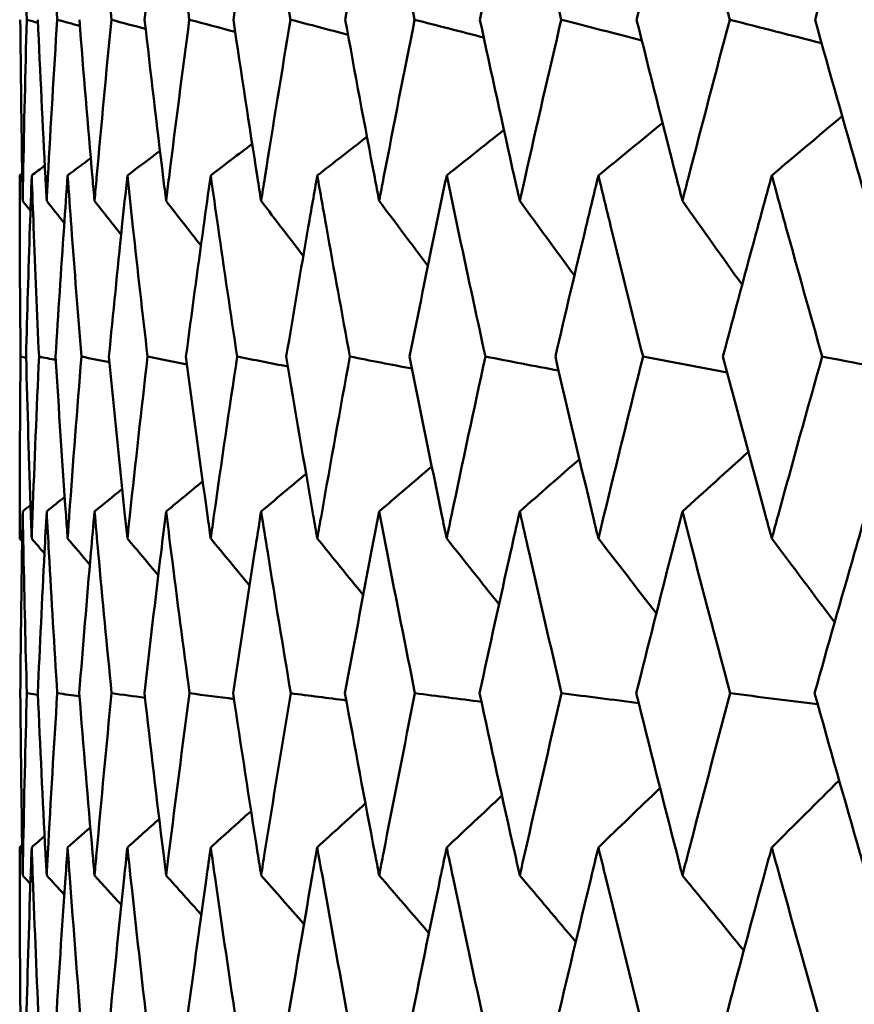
# Model space of a CAD drawing. Header units: millimetres. Extents: x 61 to 1929, y 482 to 2664.
# Tile 198 of 219: x 1225.17 to 1227.92, y 714.54 to 717.78. Entities that reach past the tile are written whole.
import ezdxf

# ---------------------------------------------------------------- set-up
doc = ezdxf.new("R2010")
doc.units = ezdxf.units.MM
doc.header["$LTSCALE"] = 10
doc.layers.add('Widoczne (ISO)', color=7, linetype='Continuous', lineweight=50)

msp = doc.modelspace()

# ---------------------------------------------------------------- linework, layer by layer
at = {"layer": 'Widoczne (ISO)'}
for p, q in [((1225.1954, 716.6642), (1225.1771, 716.6681)), ((1225.2341, 715.5562), (1225.1977, 715.5613))]:
    msp.add_line(p, q, dxfattribs=at)
msp.add_circle((1245.1742, 751.3536), 50, dxfattribs=at)
for points, knots in [([(1225.1975, 717.7757), (1225.194, 717.9054), (1225.1908, 718.0351), (1225.1866, 718.2325), (1225.1853, 718.3002), (1225.1841, 718.3678)], [0.01681985, 0.01681985, 0.01681985, 0.01681985, 0.06159108, 0.06159108, 0.08495433, 0.08495433, 0.08495433, 0.08495433]), ([(1225.2975, 717.7757), (1225.2893, 717.9054), (1225.2816, 718.0351), (1225.2704, 718.2325), (1225.2666, 718.3002), (1225.263, 718.3678)], [0.01681985, 0.01681985, 0.01681985, 0.01681985, 0.06159108, 0.06159108, 0.08495433, 0.08495433, 0.08495433, 0.08495433]), ([(1225.476, 717.7757), (1225.4632, 717.9054), (1225.4508, 718.0351), (1225.4326, 718.2325), (1225.4265, 718.3002), (1225.4205, 718.3678)], [0.01681985, 0.01681985, 0.01681985, 0.01681985, 0.06159108, 0.06159108, 0.08495433, 0.08495433, 0.08495433, 0.08495433]), ([(1225.6559, 718.3678), (1225.6475, 718.3002), (1225.6392, 718.2325), (1225.6153, 718.0351), (1225.6, 717.9054), (1225.5851, 717.7757)], [0.03825175, 0.03825175, 0.03825175, 0.03825175, 0.06160817, 0.06160817, 0.10638617, 0.10638617, 0.10638617, 0.10638617]), ([(1225.7322, 717.7757), (1225.7149, 717.9054), (1225.698, 718.0351), (1225.6728, 718.2325), (1225.6643, 718.3002), (1225.6559, 718.3678)], [0.01681985, 0.01681985, 0.01681985, 0.01681985, 0.06159108, 0.06159108, 0.08495433, 0.08495433, 0.08495433, 0.08495433]), ([(1225.9684, 718.3678), (1225.9576, 718.3002), (1225.947, 718.2325), (1225.9162, 718.0351), (1225.8965, 717.9054), (1225.8771, 717.7757)], [0.03825175, 0.03825175, 0.03825175, 0.03825175, 0.06160817, 0.06160817, 0.10638617, 0.10638617, 0.10638617, 0.10638617]), ([(1226.0651, 717.7757), (1226.0433, 717.9054), (1226.0219, 718.0351), (1225.99, 718.2325), (1225.9791, 718.3002), (1225.9684, 718.3678)], [0.01681985, 0.01681985, 0.01681985, 0.01681985, 0.06159108, 0.06159108, 0.08495433, 0.08495433, 0.08495433, 0.08495433]), ([(1226.3566, 718.3678), (1226.3436, 718.3002), (1226.3306, 718.2325), (1226.2932, 718.0351), (1226.269, 717.9054), (1226.2451, 717.7757)], [0.03825175, 0.03825175, 0.03825175, 0.03825175, 0.06160817, 0.06160817, 0.10638617, 0.10638617, 0.10638617, 0.10638617]), ([(1226.4734, 717.7757), (1226.4473, 717.9054), (1226.4215, 718.0351), (1226.3828, 718.2325), (1226.3697, 718.3002), (1226.3566, 718.3678)], [0.01681985, 0.01681985, 0.01681985, 0.01681985, 0.06159108, 0.06159108, 0.08495433, 0.08495433, 0.08495433, 0.08495433]), ([(1226.8191, 718.3678), (1226.8038, 718.3002), (1226.7886, 718.2325), (1226.7446, 718.0351), (1226.7161, 717.9054), (1226.6879, 717.7757)], [0.03825175, 0.03825175, 0.03825175, 0.03825175, 0.06160817, 0.06160817, 0.10638617, 0.10638617, 0.10638617, 0.10638617]), ([(1226.9556, 717.7757), (1226.9251, 717.9054), (1226.8951, 718.0351), (1226.8498, 718.2325), (1226.8344, 718.3002), (1226.8191, 718.3678)], [0.01681985, 0.01681985, 0.01681985, 0.01681985, 0.06159108, 0.06159108, 0.08495433, 0.08495433, 0.08495433, 0.08495433]), ([(1227.3541, 718.3678), (1227.3366, 718.3002), (1227.3192, 718.2325), (1227.2688, 718.0351), (1227.236, 717.9054), (1227.2036, 717.7757)], [0.03825175, 0.03825175, 0.03825175, 0.03825175, 0.06160817, 0.06160817, 0.10638617, 0.10638617, 0.10638617, 0.10638617]), ([(1227.5096, 717.7757), (1227.475, 717.9054), (1227.4408, 718.0351), (1227.3892, 718.2325), (1227.3716, 718.3002), (1227.3541, 718.3678)], [0.01681985, 0.01681985, 0.01681985, 0.01681985, 0.06159108, 0.06159108, 0.08495433, 0.08495433, 0.08495433, 0.08495433]), ([(1227.9594, 718.3678), (1227.9398, 718.3002), (1227.9203, 718.2325), (1227.8636, 718.0351), (1227.8268, 717.9054), (1227.7903, 717.7757)], [0.03825175, 0.03825175, 0.03825175, 0.03825175, 0.06160817, 0.06160817, 0.10638617, 0.10638617, 0.10638617, 0.10638617]), ([(1225.1763, 717.7757), (1225.1778, 717.6027), (1225.1799, 717.4296), (1225.1832, 717.231), (1225.1836, 717.2054), (1225.1841, 717.1799)], [0.02053386, 0.02053386, 0.02053386, 0.02053386, 0.08016461, 0.08016461, 0.08898694, 0.08898694, 0.08898694, 0.08898694]), ([(1225.1841, 717.1799), (1225.1845, 717.2054), (1225.185, 717.2309), (1225.1888, 717.4295), (1225.1928, 717.6026), (1225.1975, 717.7757)], [0.07138254, 0.07138254, 0.07138254, 0.07138254, 0.08018544, 0.08018544, 0.13983561, 0.13983561, 0.13983561, 0.13983561]), ([(1225.2341, 717.7757), (1225.2417, 717.6027), (1225.2499, 717.4296), (1225.2603, 717.231), (1225.2616, 717.2054), (1225.263, 717.1799)], [0.02053386, 0.02053386, 0.02053386, 0.02053386, 0.08016461, 0.08016461, 0.08898694, 0.08898694, 0.08898694, 0.08898694]), ([(1225.263, 717.1799), (1225.2643, 717.2054), (1225.2657, 717.2309), (1225.2765, 717.4295), (1225.2867, 717.6026), (1225.2975, 717.7757)], [0.07138254, 0.07138254, 0.07138254, 0.07138254, 0.08018544, 0.08018544, 0.13983561, 0.13983561, 0.13983561, 0.13983561]), ([(1225.3705, 717.7757), (1225.3842, 717.6027), (1225.3986, 717.4296), (1225.4159, 717.231), (1225.4182, 717.2054), (1225.4205, 717.1799)], [0.02053386, 0.02053386, 0.02053386, 0.02053386, 0.08016461, 0.08016461, 0.08898694, 0.08898694, 0.08898694, 0.08898694]), ([(1225.4205, 717.1799), (1225.4227, 717.2054), (1225.425, 717.2309), (1225.4428, 717.4295), (1225.459, 717.6026), (1225.476, 717.7757)], [0.07138254, 0.07138254, 0.07138254, 0.07138254, 0.08018544, 0.08018544, 0.13983561, 0.13983561, 0.13983561, 0.13983561]), ([(1225.5851, 717.7757), (1225.6049, 717.6027), (1225.6253, 717.4296), (1225.6496, 717.231), (1225.6527, 717.2054), (1225.6559, 717.1799)], [0.02053386, 0.02053386, 0.02053386, 0.02053386, 0.08016461, 0.08016461, 0.08898694, 0.08898694, 0.08898694, 0.08898694]), ([(1225.6559, 717.1799), (1225.659, 717.2054), (1225.6622, 717.2309), (1225.687, 717.4295), (1225.7092, 717.6026), (1225.7322, 717.7757)], [0.07138254, 0.07138254, 0.07138254, 0.07138254, 0.08018544, 0.08018544, 0.13983561, 0.13983561, 0.13983561, 0.13983561]), ([(1225.8771, 717.7757), (1225.9028, 717.6027), (1225.9292, 717.4296), (1225.9603, 717.231), (1225.9643, 717.2054), (1225.9684, 717.1799)], [0.02053386, 0.02053386, 0.02053386, 0.02053386, 0.08016461, 0.08016461, 0.08898694, 0.08898694, 0.08898694, 0.08898694]), ([(1225.9684, 717.1799), (1225.9724, 717.2054), (1225.9764, 717.2309), (1226.008, 717.4295), (1226.0362, 717.6026), (1226.0651, 717.7757)], [0.07138254, 0.07138254, 0.07138254, 0.07138254, 0.08018544, 0.08018544, 0.13983561, 0.13983561, 0.13983561, 0.13983561]), ([(1226.2451, 717.7757), (1226.2767, 717.6027), (1226.309, 717.4296), (1226.3468, 717.231), (1226.3517, 717.2054), (1226.3566, 717.1799)], [0.02053386, 0.02053386, 0.02053386, 0.02053386, 0.08016461, 0.08016461, 0.08898694, 0.08898694, 0.08898694, 0.08898694]), ([(1226.3566, 717.1799), (1226.3615, 717.2054), (1226.3664, 717.2309), (1226.4047, 717.4295), (1226.4387, 717.6026), (1226.4734, 717.7757)], [0.07138254, 0.07138254, 0.07138254, 0.07138254, 0.08018544, 0.08018544, 0.13983561, 0.13983561, 0.13983561, 0.13983561]), ([(1226.6879, 717.7757), (1226.7252, 717.6027), (1226.7632, 717.4296), (1226.8076, 717.231), (1226.8134, 717.2054), (1226.8191, 717.1799)], [0.02053386, 0.02053386, 0.02053386, 0.02053386, 0.08016461, 0.08016461, 0.08898694, 0.08898694, 0.08898694, 0.08898694]), ([(1226.8191, 717.1799), (1226.8249, 717.2054), (1226.8306, 717.2309), (1226.8755, 717.4295), (1226.9152, 717.6026), (1226.9556, 717.7757)], [0.07138254, 0.07138254, 0.07138254, 0.07138254, 0.08018544, 0.08018544, 0.13983561, 0.13983561, 0.13983561, 0.13983561]), ([(1227.2036, 717.7757), (1227.2466, 717.6027), (1227.2902, 717.4296), (1227.341, 717.231), (1227.3475, 717.2054), (1227.3541, 717.1799)], [0.02053386, 0.02053386, 0.02053386, 0.02053386, 0.08016461, 0.08016461, 0.08898694, 0.08898694, 0.08898694, 0.08898694]), ([(1227.3541, 717.1799), (1227.3607, 717.2054), (1227.3672, 717.2309), (1227.4185, 717.4295), (1227.4637, 717.6026), (1227.5096, 717.7757)], [0.07138254, 0.07138254, 0.07138254, 0.07138254, 0.08018544, 0.08018544, 0.13983561, 0.13983561, 0.13983561, 0.13983561]), ([(1227.7903, 717.7757), (1227.8387, 717.6027), (1227.8877, 717.4296), (1227.9447, 717.231), (1227.952, 717.2054), (1227.9594, 717.1799)], [0.02053386, 0.02053386, 0.02053386, 0.02053386, 0.08016461, 0.08016461, 0.08898694, 0.08898694, 0.08898694, 0.08898694]), ([(1225.1771, 716.6681), (1225.1757, 716.8101), (1225.1748, 716.9521), (1225.1743, 717.1506), (1225.1742, 717.2071), (1225.1742, 717.2636)], [0.01259731, 0.01259731, 0.01259731, 0.01259731, 0.06159863, 0.06159863, 0.08110666, 0.08110666, 0.08110666, 0.08110666]), ([(1225.2137, 717.2636), (1225.2117, 717.2071), (1225.2097, 717.1506), (1225.2032, 716.9521), (1225.199, 716.8101), (1225.1953, 716.6681)], [0.04208868, 0.04208868, 0.04208868, 0.04208868, 0.06158988, 0.06158988, 0.11059803, 0.11059803, 0.11059803, 0.11059803]), ([(1225.2378, 716.6681), (1225.2314, 716.8101), (1225.2254, 716.9521), (1225.2178, 717.1506), (1225.2157, 717.2071), (1225.2137, 717.2636)], [0.01259731, 0.01259731, 0.01259731, 0.01259731, 0.06159863, 0.06159863, 0.08110666, 0.08110666, 0.08110666, 0.08110666]), ([(1225.3319, 717.2636), (1225.3279, 717.2071), (1225.324, 717.1506), (1225.3103, 716.9521), (1225.3011, 716.8101), (1225.2923, 716.6681)], [0.04208868, 0.04208868, 0.04208868, 0.04208868, 0.06158988, 0.06158988, 0.11059803, 0.11059803, 0.11059803, 0.11059803]), ([(1225.3772, 716.6681), (1225.3658, 716.8101), (1225.3548, 716.9521), (1225.3401, 717.1506), (1225.336, 717.2071), (1225.3319, 717.2636)], [0.01259731, 0.01259731, 0.01259731, 0.01259731, 0.06159863, 0.06159863, 0.08110666, 0.08110666, 0.08110666, 0.08110666]), ([(1225.5285, 717.2636), (1225.5225, 717.2071), (1225.5165, 717.1506), (1225.4959, 716.9521), (1225.4816, 716.8101), (1225.4678, 716.6681)], [0.04208868, 0.04208868, 0.04208868, 0.04208868, 0.06158988, 0.06158988, 0.11059803, 0.11059803, 0.11059803, 0.11059803]), ([(1225.5948, 716.6681), (1225.5783, 716.8101), (1225.5623, 716.9521), (1225.5406, 717.1506), (1225.5345, 717.2071), (1225.5285, 717.2636)], [0.01259731, 0.01259731, 0.01259731, 0.01259731, 0.06159863, 0.06159863, 0.08110666, 0.08110666, 0.08110666, 0.08110666]), ([(1225.8026, 717.2636), (1225.7946, 717.2071), (1225.7867, 717.1506), (1225.7591, 716.9521), (1225.7399, 716.8101), (1225.7211, 716.6681)], [0.04208868, 0.04208868, 0.04208868, 0.04208868, 0.06158988, 0.06158988, 0.11059803, 0.11059803, 0.11059803, 0.11059803]), ([(1225.8896, 716.6681), (1225.8682, 716.8101), (1225.8472, 716.9521), (1225.8186, 717.1506), (1225.8106, 717.2071), (1225.8026, 717.2636)], [0.01259731, 0.01259731, 0.01259731, 0.01259731, 0.06159863, 0.06159863, 0.08110666, 0.08110666, 0.08110666, 0.08110666]), ([(1226.1531, 717.2636), (1226.1432, 717.2071), (1226.1333, 717.1506), (1226.0989, 716.9521), (1226.0748, 716.8101), (1226.0512, 716.6681)], [0.04208868, 0.04208868, 0.04208868, 0.04208868, 0.06158988, 0.06158988, 0.11059803, 0.11059803, 0.11059803, 0.11059803]), ([(1226.2605, 716.6681), (1226.2342, 716.8101), (1226.2084, 716.9521), (1226.173, 717.1506), (1226.163, 717.2071), (1226.1531, 717.2636)], [0.01259731, 0.01259731, 0.01259731, 0.01259731, 0.06159863, 0.06159863, 0.08110666, 0.08110666, 0.08110666, 0.08110666]), ([(1226.5787, 717.2636), (1226.5669, 717.2071), (1226.5551, 717.1506), (1226.5141, 716.9521), (1226.4851, 716.8101), (1226.4567, 716.6681)], [0.04208868, 0.04208868, 0.04208868, 0.04208868, 0.06158988, 0.06158988, 0.11059803, 0.11059803, 0.11059803, 0.11059803]), ([(1226.706, 716.6681), (1226.675, 716.8101), (1226.6445, 716.9521), (1226.6024, 717.1506), (1226.5905, 717.2071), (1226.5787, 717.2636)], [0.01259731, 0.01259731, 0.01259731, 0.01259731, 0.06159863, 0.06159863, 0.08110666, 0.08110666, 0.08110666, 0.08110666]), ([(1227.0777, 717.2636), (1227.064, 717.2071), (1227.0504, 717.1506), (1227.0028, 716.9521), (1226.9692, 716.8101), (1226.9361, 716.6681)], [0.04208868, 0.04208868, 0.04208868, 0.04208868, 0.06158988, 0.06158988, 0.11059803, 0.11059803, 0.11059803, 0.11059803]), ([(1227.2245, 716.6681), (1227.1889, 716.8101), (1227.1537, 716.9521), (1227.1051, 717.1506), (1227.0914, 717.2071), (1227.0777, 717.2636)], [0.01259731, 0.01259731, 0.01259731, 0.01259731, 0.06159863, 0.06159863, 0.08110666, 0.08110666, 0.08110666, 0.08110666]), ([(1227.6481, 717.2636), (1227.6326, 717.2071), (1227.6172, 717.1506), (1227.5633, 716.9521), (1227.5251, 716.8101), (1227.4874, 716.6681)], [0.04208868, 0.04208868, 0.04208868, 0.04208868, 0.06158988, 0.06158988, 0.11059803, 0.11059803, 0.11059803, 0.11059803]), ([(1227.8138, 716.6681), (1227.7737, 716.8101), (1227.734, 716.9521), (1227.6791, 717.1506), (1227.6636, 717.2071), (1227.6481, 717.2636)], [0.01259731, 0.01259731, 0.01259731, 0.01259731, 0.06159863, 0.06159863, 0.08110666, 0.08110666, 0.08110666, 0.08110666]), ([(1225.1742, 716.0701), (1225.1742, 716.0954), (1225.1742, 716.1207), (1225.1745, 716.32), (1225.1754, 716.4941), (1225.1771, 716.6681)], [0.06686277, 0.06686277, 0.06686277, 0.06686277, 0.07557848, 0.07557848, 0.13558897, 0.13558897, 0.13558897, 0.13558897]), ([(1225.1953, 716.6681), (1225.1998, 716.4941), (1225.2051, 716.3201), (1225.2119, 716.1208), (1225.2128, 716.0954), (1225.2137, 716.0701)], [0.01556037, 0.01556037, 0.01556037, 0.01556037, 0.07555527, 0.07555527, 0.08428623, 0.08428623, 0.08428623, 0.08428623]), ([(1225.2137, 716.0701), (1225.2146, 716.0954), (1225.2155, 716.1207), (1225.2228, 716.32), (1225.23, 716.4941), (1225.2378, 716.6681)], [0.06686277, 0.06686277, 0.06686277, 0.06686277, 0.07557848, 0.07557848, 0.13558897, 0.13558897, 0.13558897, 0.13558897]), ([(1225.2923, 716.6681), (1225.303, 716.4941), (1225.3144, 716.3201), (1225.3284, 716.1208), (1225.3301, 716.0954), (1225.3319, 716.0701)], [0.01556037, 0.01556037, 0.01556037, 0.01556037, 0.07555527, 0.07555527, 0.08428623, 0.08428623, 0.08428623, 0.08428623]), ([(1225.3319, 716.0701), (1225.3337, 716.0954), (1225.3355, 716.1207), (1225.3499, 716.32), (1225.3632, 716.4941), (1225.3772, 716.6681)], [0.06686277, 0.06686277, 0.06686277, 0.06686277, 0.07557848, 0.07557848, 0.13558897, 0.13558897, 0.13558897, 0.13558897]), ([(1225.4678, 716.6681), (1225.4847, 716.4941), (1225.5022, 716.3201), (1225.5231, 716.1208), (1225.5258, 716.0954), (1225.5285, 716.0701)], [0.01556037, 0.01556037, 0.01556037, 0.01556037, 0.07555527, 0.07555527, 0.08428623, 0.08428623, 0.08428623, 0.08428623]), ([(1225.5285, 716.0701), (1225.5312, 716.0954), (1225.5339, 716.1207), (1225.5553, 716.32), (1225.5747, 716.4941), (1225.5948, 716.6681)], [0.06686277, 0.06686277, 0.06686277, 0.06686277, 0.07557848, 0.07557848, 0.13558897, 0.13558897, 0.13558897, 0.13558897]), ([(1225.7211, 716.6681), (1225.744, 716.4941), (1225.7676, 716.3201), (1225.7954, 716.1208), (1225.799, 716.0954), (1225.8026, 716.0701)], [0.01556037, 0.01556037, 0.01556037, 0.01556037, 0.07555527, 0.07555527, 0.08428623, 0.08428623, 0.08428623, 0.08428623]), ([(1225.8026, 716.0701), (1225.8061, 716.0954), (1225.8097, 716.1207), (1225.838, 716.32), (1225.8634, 716.4941), (1225.8896, 716.6681)], [0.06686277, 0.06686277, 0.06686277, 0.06686277, 0.07557848, 0.07557848, 0.13558897, 0.13558897, 0.13558897, 0.13558897]), ([(1226.0512, 716.6681), (1226.08, 716.4941), (1226.1096, 716.3201), (1226.1442, 716.1208), (1226.1487, 716.0954), (1226.1531, 716.0701)], [0.01556037, 0.01556037, 0.01556037, 0.01556037, 0.07555527, 0.07555527, 0.08428623, 0.08428623, 0.08428623, 0.08428623]), ([(1226.1531, 716.0701), (1226.1575, 716.0954), (1226.162, 716.1207), (1226.1971, 716.32), (1226.2284, 716.4941), (1226.2605, 716.6681)], [0.06686277, 0.06686277, 0.06686277, 0.06686277, 0.07557848, 0.07557848, 0.13558897, 0.13558897, 0.13558897, 0.13558897]), ([(1226.4567, 716.6681), (1226.4914, 716.4941), (1226.5268, 716.3201), (1226.5681, 716.1208), (1226.5734, 716.0954), (1226.5787, 716.0701)], [0.01556037, 0.01556037, 0.01556037, 0.01556037, 0.07555527, 0.07555527, 0.08428623, 0.08428623, 0.08428623, 0.08428623]), ([(1226.5787, 716.0701), (1226.584, 716.0954), (1226.5893, 716.1207), (1226.6311, 716.32), (1226.6682, 716.4941), (1226.706, 716.6681)], [0.06686277, 0.06686277, 0.06686277, 0.06686277, 0.07557848, 0.07557848, 0.13558897, 0.13558897, 0.13558897, 0.13558897]), ([(1226.9361, 716.6681), (1226.9765, 716.4941), (1227.0176, 716.3201), (1227.0655, 716.1208), (1227.0716, 716.0954), (1227.0777, 716.0701)], [0.01556037, 0.01556037, 0.01556037, 0.01556037, 0.07555527, 0.07555527, 0.08428623, 0.08428623, 0.08428623, 0.08428623]), ([(1227.0777, 716.0701), (1227.0838, 716.0954), (1227.0899, 716.1207), (1227.1382, 716.32), (1227.181, 716.4941), (1227.2245, 716.6681)], [0.06686277, 0.06686277, 0.06686277, 0.06686277, 0.07557848, 0.07557848, 0.13558897, 0.13558897, 0.13558897, 0.13558897]), ([(1227.4874, 716.6681), (1227.5334, 716.4941), (1227.5801, 716.3201), (1227.6343, 716.1208), (1227.6412, 716.0954), (1227.6481, 716.0701)], [0.01556037, 0.01556037, 0.01556037, 0.01556037, 0.07555527, 0.07555527, 0.08428623, 0.08428623, 0.08428623, 0.08428623]), ([(1227.6481, 716.0701), (1227.655, 716.0954), (1227.6619, 716.1207), (1227.7165, 716.32), (1227.7648, 716.4941), (1227.8138, 716.6681)], [0.06686277, 0.06686277, 0.06686277, 0.06686277, 0.07557848, 0.07557848, 0.13558897, 0.13558897, 0.13558897, 0.13558897]), ([(1225.1841, 716.1589), (1225.1833, 716.1138), (1225.1825, 716.0687), (1225.1794, 715.8695), (1225.1776, 715.7154), (1225.1763, 715.5613)], [0.04598621, 0.04598621, 0.04598621, 0.04598621, 0.06155279, 0.06155279, 0.11473062, 0.11473062, 0.11473062, 0.11473062]), ([(1225.1977, 715.5613), (1225.1934, 715.7154), (1225.1898, 715.8695), (1225.1858, 716.0686), (1225.1849, 716.1138), (1225.1841, 716.1589)], [0.00838421, 0.00838421, 0.00838421, 0.00838421, 0.06155515, 0.06155515, 0.07712864, 0.07712864, 0.07712864, 0.07712864]), ([(1225.263, 716.1589), (1225.2606, 716.1138), (1225.2582, 716.0687), (1225.248, 715.8695), (1225.2406, 715.7154), (1225.2339, 715.5613)], [0.04598621, 0.04598621, 0.04598621, 0.04598621, 0.06155279, 0.06155279, 0.11473062, 0.11473062, 0.11473062, 0.11473062]), ([(1225.2978, 715.5613), (1225.2881, 715.7154), (1225.279, 715.8695), (1225.2679, 716.0686), (1225.2654, 716.1138), (1225.263, 716.1589)], [0.00838421, 0.00838421, 0.00838421, 0.00838421, 0.06155515, 0.06155515, 0.07712864, 0.07712864, 0.07712864, 0.07712864]), ([(1225.4205, 716.1589), (1225.4164, 716.1138), (1225.4125, 716.0687), (1225.3952, 715.8695), (1225.3824, 715.7154), (1225.3701, 715.5613)], [0.04598621, 0.04598621, 0.04598621, 0.04598621, 0.06155279, 0.06155279, 0.11473062, 0.11473062, 0.11473062, 0.11473062]), ([(1225.4765, 715.5613), (1225.4613, 715.7154), (1225.4467, 715.8695), (1225.4285, 716.0686), (1225.4245, 716.1138), (1225.4205, 716.1589)], [0.00838421, 0.00838421, 0.00838421, 0.00838421, 0.06155515, 0.06155515, 0.07712864, 0.07712864, 0.07712864, 0.07712864]), ([(1225.6559, 716.1589), (1225.6503, 716.1138), (1225.6447, 716.0687), (1225.6205, 715.8695), (1225.6022, 715.7154), (1225.5846, 715.5613)], [0.04598621, 0.04598621, 0.04598621, 0.04598621, 0.06155279, 0.06155279, 0.11473062, 0.11473062, 0.11473062, 0.11473062]), ([(1225.7329, 715.5613), (1225.7123, 715.7154), (1225.6923, 715.8695), (1225.6671, 716.0686), (1225.6615, 716.1138), (1225.6559, 716.1589)], [0.00838421, 0.00838421, 0.00838421, 0.00838421, 0.06155515, 0.06155515, 0.07712864, 0.07712864, 0.07712864, 0.07712864]), ([(1225.9684, 716.1589), (1225.9612, 716.1138), (1225.9541, 716.0687), (1225.9229, 715.8695), (1225.8993, 715.7154), (1225.8763, 715.5613)], [0.04598621, 0.04598621, 0.04598621, 0.04598621, 0.06155279, 0.06155279, 0.11473062, 0.11473062, 0.11473062, 0.11473062]), ([(1226.0659, 715.5613), (1226.0401, 715.7154), (1226.0147, 715.8695), (1225.9827, 716.0686), (1225.9755, 716.1138), (1225.9684, 716.1589)], [0.00838421, 0.00838421, 0.00838421, 0.00838421, 0.06155515, 0.06155515, 0.07712864, 0.07712864, 0.07712864, 0.07712864]), ([(1226.3566, 716.1589), (1226.3479, 716.1138), (1226.3393, 716.0687), (1226.3013, 715.8695), (1226.2725, 715.7154), (1226.2442, 715.5613)], [0.04598621, 0.04598621, 0.04598621, 0.04598621, 0.06155279, 0.06155279, 0.11473062, 0.11473062, 0.11473062, 0.11473062]), ([(1226.4745, 715.5613), (1226.4434, 715.7154), (1226.4128, 715.8695), (1226.374, 716.0686), (1226.3653, 716.1138), (1226.3566, 716.1589)], [0.00838421, 0.00838421, 0.00838421, 0.00838421, 0.06155515, 0.06155515, 0.07712864, 0.07712864, 0.07712864, 0.07712864]), ([(1226.8191, 716.1589), (1226.8089, 716.1138), (1226.7988, 716.0687), (1226.7542, 715.8695), (1226.7202, 715.7154), (1226.6868, 715.5613)], [0.04598621, 0.04598621, 0.04598621, 0.04598621, 0.06155279, 0.06155279, 0.11473062, 0.11473062, 0.11473062, 0.11473062]), ([(1226.9568, 715.5613), (1226.9206, 715.7154), (1226.885, 715.8695), (1226.8396, 716.0686), (1226.8293, 716.1138), (1226.8191, 716.1589)], [0.00838421, 0.00838421, 0.00838421, 0.00838421, 0.06155515, 0.06155515, 0.07712864, 0.07712864, 0.07712864, 0.07712864]), ([(1227.3541, 716.1589), (1227.3425, 716.1138), (1227.3308, 716.0687), (1227.2798, 715.8695), (1227.2408, 715.7154), (1227.2024, 715.5613)], [0.04598621, 0.04598621, 0.04598621, 0.04598621, 0.06155279, 0.06155279, 0.11473062, 0.11473062, 0.11473062, 0.11473062]), ([(1227.511, 715.5613), (1227.4699, 715.7154), (1227.4293, 715.8695), (1227.3774, 716.0686), (1227.3657, 716.1138), (1227.3541, 716.1589)], [0.00838421, 0.00838421, 0.00838421, 0.00838421, 0.06155515, 0.06155515, 0.07712864, 0.07712864, 0.07712864, 0.07712864]), ([(1227.9594, 716.1589), (1227.9463, 716.1138), (1227.9333, 716.0687), (1227.876, 715.8695), (1227.8322, 715.7154), (1227.7889, 715.5613)], [0.04598621, 0.04598621, 0.04598621, 0.04598621, 0.06155279, 0.06155279, 0.11473062, 0.11473062, 0.11473062, 0.11473062]), ([(1225.1763, 715.5613), (1225.1777, 715.3862), (1225.1799, 715.2111), (1225.1832, 715.0115), (1225.1837, 714.987), (1225.1841, 714.9625)], [0.01044349, 0.01044349, 0.01044349, 0.01044349, 0.07085106, 0.07085106, 0.07930241, 0.07930241, 0.07930241, 0.07930241]), ([(1225.1841, 714.9625), (1225.1845, 714.9869), (1225.185, 715.0114), (1225.1888, 715.211), (1225.1928, 715.3862), (1225.1977, 715.5613)], [0.06241522, 0.06241522, 0.06241522, 0.06241522, 0.0708546, 0.0708546, 0.13127416, 0.13127416, 0.13127416, 0.13127416]), ([(1225.2339, 715.5613), (1225.2415, 715.3862), (1225.25, 715.2111), (1225.2604, 715.0115), (1225.2617, 714.987), (1225.263, 714.9625)], [0.01044349, 0.01044349, 0.01044349, 0.01044349, 0.07085106, 0.07085106, 0.07930241, 0.07930241, 0.07930241, 0.07930241]), ([(1225.263, 714.9625), (1225.2643, 714.9869), (1225.2656, 715.0114), (1225.2765, 715.211), (1225.2868, 715.3862), (1225.2978, 715.5613)], [0.06241522, 0.06241522, 0.06241522, 0.06241522, 0.0708546, 0.0708546, 0.13127416, 0.13127416, 0.13127416, 0.13127416]), ([(1225.3701, 715.5613), (1225.384, 715.3862), (1225.3986, 715.2111), (1225.4161, 715.0115), (1225.4183, 714.987), (1225.4205, 714.9625)], [0.01044349, 0.01044349, 0.01044349, 0.01044349, 0.07085106, 0.07085106, 0.07930241, 0.07930241, 0.07930241, 0.07930241]), ([(1225.4205, 714.9625), (1225.4226, 714.9869), (1225.4248, 715.0114), (1225.4428, 715.211), (1225.4593, 715.3862), (1225.4765, 715.5613)], [0.06241522, 0.06241522, 0.06241522, 0.06241522, 0.0708546, 0.0708546, 0.13127416, 0.13127416, 0.13127416, 0.13127416]), ([(1225.5846, 715.5613), (1225.6046, 715.3862), (1225.6253, 715.2111), (1225.6498, 715.0115), (1225.6529, 714.987), (1225.6559, 714.9625)], [0.01044349, 0.01044349, 0.01044349, 0.01044349, 0.07085106, 0.07085106, 0.07930241, 0.07930241, 0.07930241, 0.07930241]), ([(1225.6559, 714.9625), (1225.6589, 714.9869), (1225.662, 715.0114), (1225.6869, 715.211), (1225.7095, 715.3862), (1225.7329, 715.5613)], [0.06241522, 0.06241522, 0.06241522, 0.06241522, 0.0708546, 0.0708546, 0.13127416, 0.13127416, 0.13127416, 0.13127416]), ([(1225.8763, 715.5613), (1225.9024, 715.3862), (1225.9292, 715.2111), (1225.9606, 715.0115), (1225.9645, 714.987), (1225.9684, 714.9625)], [0.01044349, 0.01044349, 0.01044349, 0.01044349, 0.07085106, 0.07085106, 0.07930241, 0.07930241, 0.07930241, 0.07930241]), ([(1225.9684, 714.9625), (1225.9722, 714.9869), (1225.9761, 715.0114), (1226.008, 715.211), (1226.0366, 715.3862), (1226.0659, 715.5613)], [0.06241522, 0.06241522, 0.06241522, 0.06241522, 0.0708546, 0.0708546, 0.13127416, 0.13127416, 0.13127416, 0.13127416]), ([(1226.2442, 715.5613), (1226.2763, 715.3862), (1226.309, 715.2111), (1226.3472, 715.0115), (1226.3519, 714.987), (1226.3566, 714.9625)], [0.01044349, 0.01044349, 0.01044349, 0.01044349, 0.07085106, 0.07085106, 0.07930241, 0.07930241, 0.07930241, 0.07930241]), ([(1226.3566, 714.9625), (1226.3613, 714.9869), (1226.366, 715.0114), (1226.4047, 715.211), (1226.4392, 715.3862), (1226.4745, 715.5613)], [0.06241522, 0.06241522, 0.06241522, 0.06241522, 0.0708546, 0.0708546, 0.13127416, 0.13127416, 0.13127416, 0.13127416]), ([(1226.6868, 715.5613), (1226.7247, 715.3862), (1226.7633, 715.2111), (1226.8081, 715.0115), (1226.8136, 714.987), (1226.8191, 714.9625)], [0.01044349, 0.01044349, 0.01044349, 0.01044349, 0.07085106, 0.07085106, 0.07930241, 0.07930241, 0.07930241, 0.07930241]), ([(1226.8191, 714.9625), (1226.8247, 714.9869), (1226.8302, 715.0114), (1226.8754, 715.211), (1226.9158, 715.3862), (1226.9568, 715.5613)], [0.06241522, 0.06241522, 0.06241522, 0.06241522, 0.0708546, 0.0708546, 0.13127416, 0.13127416, 0.13127416, 0.13127416]), ([(1227.2024, 715.5613), (1227.246, 715.3862), (1227.2902, 715.2111), (1227.3415, 715.0115), (1227.3478, 714.987), (1227.3541, 714.9625)], [0.01044349, 0.01044349, 0.01044349, 0.01044349, 0.07085106, 0.07085106, 0.07930241, 0.07930241, 0.07930241, 0.07930241]), ([(1227.3541, 714.9625), (1227.3604, 714.9869), (1227.3667, 715.0114), (1227.4184, 715.211), (1227.4644, 715.3862), (1227.511, 715.5613)], [0.06241522, 0.06241522, 0.06241522, 0.06241522, 0.0708546, 0.0708546, 0.13127416, 0.13127416, 0.13127416, 0.13127416]), ([(1227.7889, 715.5613), (1227.838, 715.3862), (1227.8877, 715.2111), (1227.9452, 715.0115), (1227.9523, 714.987), (1227.9594, 714.9625)], [0.01044349, 0.01044349, 0.01044349, 0.01044349, 0.07085106, 0.07085106, 0.07930241, 0.07930241, 0.07930241, 0.07930241]), ([(1225.1771, 714.4562), (1225.1755, 714.6221), (1225.1746, 714.7881), (1225.1743, 714.9875), (1225.1742, 715.021), (1225.1742, 715.0544)], [0.00418374, 0.00418374, 0.00418374, 0.00418374, 0.06147247, 0.06147247, 0.07302352, 0.07302352, 0.07302352, 0.07302352]), ([(1225.2137, 715.0544), (1225.2125, 715.021), (1225.2113, 714.9875), (1225.2045, 714.7881), (1225.1995, 714.6221), (1225.1952, 714.4562)], [0.04993807, 0.04993807, 0.04993807, 0.04993807, 0.0614821, 0.0614821, 0.11877783, 0.11877783, 0.11877783, 0.11877783]), ([(1225.238, 714.4562), (1225.2304, 714.6221), (1225.2236, 714.7881), (1225.2161, 714.9875), (1225.2149, 715.021), (1225.2137, 715.0544)], [0.00418374, 0.00418374, 0.00418374, 0.00418374, 0.06147247, 0.06147247, 0.07302352, 0.07302352, 0.07302352, 0.07302352]), ([(1225.3319, 715.0544), (1225.3295, 715.021), (1225.3272, 714.9875), (1225.3133, 714.7881), (1225.3024, 714.6221), (1225.2921, 714.4562)], [0.04993807, 0.04993807, 0.04993807, 0.04993807, 0.0614821, 0.0614821, 0.11877783, 0.11877783, 0.11877783, 0.11877783]), ([(1225.3775, 714.4562), (1225.3641, 714.6221), (1225.3513, 714.7881), (1225.3367, 714.9875), (1225.3343, 715.021), (1225.3319, 715.0544)], [0.00418374, 0.00418374, 0.00418374, 0.00418374, 0.06147247, 0.06147247, 0.07302352, 0.07302352, 0.07302352, 0.07302352]), ([(1225.5285, 715.0544), (1225.5249, 715.021), (1225.5214, 714.9875), (1225.5004, 714.7881), (1225.4836, 714.6221), (1225.4675, 714.4562)], [0.04993807, 0.04993807, 0.04993807, 0.04993807, 0.0614821, 0.0614821, 0.11877783, 0.11877783, 0.11877783, 0.11877783]), ([(1225.5951, 714.4562), (1225.5759, 714.6221), (1225.5572, 714.7881), (1225.5356, 714.9875), (1225.5321, 715.021), (1225.5285, 715.0544)], [0.00418374, 0.00418374, 0.00418374, 0.00418374, 0.06147247, 0.06147247, 0.07302352, 0.07302352, 0.07302352, 0.07302352]), ([(1225.8026, 715.0544), (1225.7978, 715.021), (1225.7931, 714.9875), (1225.7652, 714.7881), (1225.7426, 714.6221), (1225.7207, 714.4562)], [0.04993807, 0.04993807, 0.04993807, 0.04993807, 0.0614821, 0.0614821, 0.11877783, 0.11877783, 0.11877783, 0.11877783]), ([(1225.8901, 714.4562), (1225.865, 714.6221), (1225.8406, 714.7881), (1225.8121, 714.9875), (1225.8073, 715.021), (1225.8026, 715.0544)], [0.00418374, 0.00418374, 0.00418374, 0.00418374, 0.06147247, 0.06147247, 0.07302352, 0.07302352, 0.07302352, 0.07302352]), ([(1226.1531, 715.0544), (1226.1472, 715.021), (1226.1414, 714.9875), (1226.1066, 714.7881), (1226.0783, 714.6221), (1226.0506, 714.4562)], [0.04993807, 0.04993807, 0.04993807, 0.04993807, 0.0614821, 0.0614821, 0.11877783, 0.11877783, 0.11877783, 0.11877783]), ([(1226.2611, 714.4562), (1226.2304, 714.6221), (1226.2003, 714.7881), (1226.1649, 714.9875), (1226.159, 715.021), (1226.1531, 715.0544)], [0.00418374, 0.00418374, 0.00418374, 0.00418374, 0.06147247, 0.06147247, 0.07302352, 0.07302352, 0.07302352, 0.07302352]), ([(1226.5787, 715.0544), (1226.5717, 715.021), (1226.5647, 714.9875), (1226.5232, 714.7881), (1226.4893, 714.6221), (1226.456, 714.4562)], [0.04993807, 0.04993807, 0.04993807, 0.04993807, 0.0614821, 0.0614821, 0.11877783, 0.11877783, 0.11877783, 0.11877783]), ([(1226.7068, 714.4562), (1226.6705, 714.6221), (1226.6348, 714.7881), (1226.5927, 714.9875), (1226.5857, 715.021), (1226.5787, 715.0544)], [0.00418374, 0.00418374, 0.00418374, 0.00418374, 0.06147247, 0.06147247, 0.07302352, 0.07302352, 0.07302352, 0.07302352]), ([(1227.0777, 715.0544), (1227.0696, 715.021), (1227.0615, 714.9875), (1227.0135, 714.7881), (1226.9741, 714.6221), (1226.9353, 714.4562)], [0.04993807, 0.04993807, 0.04993807, 0.04993807, 0.0614821, 0.0614821, 0.11877783, 0.11877783, 0.11877783, 0.11877783]), ([(1227.2253, 714.4562), (1227.1836, 714.6221), (1227.1426, 714.7881), (1227.0939, 714.9875), (1227.0858, 715.021), (1227.0777, 715.0544)], [0.00418374, 0.00418374, 0.00418374, 0.00418374, 0.06147247, 0.06147247, 0.07302352, 0.07302352, 0.07302352, 0.07302352]), ([(1227.6481, 715.0544), (1227.6389, 715.021), (1227.6298, 714.9875), (1227.5754, 714.7881), (1227.5307, 714.6221), (1227.4866, 714.4562)], [0.04993807, 0.04993807, 0.04993807, 0.04993807, 0.0614821, 0.0614821, 0.11877783, 0.11877783, 0.11877783, 0.11877783]), ([(1227.8147, 714.4562), (1227.7678, 714.6221), (1227.7214, 714.7881), (1227.6665, 714.9875), (1227.6573, 715.021), (1227.6481, 715.0544)], [0.00418374, 0.00418374, 0.00418374, 0.00418374, 0.06147247, 0.06147247, 0.07302352, 0.07302352, 0.07302352, 0.07302352])]:
    msp.add_open_spline(points, degree=3, knots=knots, dxfattribs=at)
for points in [[(1225.2346, 717.7651), (1225.2222, 717.7686), (1225.2099, 717.7721), (1225.1975, 717.7757)], [(1225.3722, 717.7549), (1225.3473, 717.7619), (1225.3224, 717.7688), (1225.2975, 717.7757)], [(1225.5886, 717.7452), (1225.5511, 717.7553), (1225.5135, 717.7655), (1225.476, 717.7757)], [(1225.883, 717.7356), (1225.8327, 717.749), (1225.7825, 717.7623), (1225.7322, 717.7757)], [(1226.2542, 717.7263), (1226.1911, 717.7428), (1226.1281, 717.7592), (1226.0651, 717.7757)], [(1226.7006, 717.7171), (1226.6249, 717.7366), (1226.5492, 717.7561), (1226.4734, 717.7757)], [(1227.2205, 717.7078), (1227.1322, 717.7305), (1227.0439, 717.7531), (1226.9556, 717.7757)], [(1227.8119, 717.6986), (1227.7111, 717.7243), (1227.6104, 717.75), (1227.5096, 717.7757)], [(1227.6481, 717.2636), (1227.7252, 717.3287), (1227.8024, 717.3937), (1227.8796, 717.4587)], [(1227.0777, 717.2636), (1227.148, 717.3211), (1227.2184, 717.3785), (1227.2888, 717.4359)], [(1226.1531, 717.2636), (1226.2076, 717.306), (1226.2621, 717.3483), (1226.3166, 717.3906)], [(1226.5787, 717.2636), (1226.6415, 717.3135), (1226.7043, 717.3634), (1226.7671, 717.4133)], [(1225.8026, 717.2636), (1225.848, 717.2983), (1225.8935, 717.333), (1225.939, 717.3677)], [(1225.3319, 717.2636), (1225.3573, 717.2826), (1225.3828, 717.3015), (1225.4082, 717.3204)], [(1225.5285, 717.2636), (1225.5642, 717.2906), (1225.6, 717.3175), (1225.6358, 717.3443)], [(1225.2137, 717.2636), (1225.2281, 717.2743), (1225.2425, 717.285), (1225.2569, 717.2957)], [(1225.1742, 717.2636), (1225.177, 717.2657), (1225.1798, 717.2678), (1225.1826, 717.2698)], [(1225.1841, 717.1799), (1225.1926, 717.1691), (1225.2011, 717.1584), (1225.2097, 717.1477)], [(1225.263, 717.1799), (1225.2823, 717.1555), (1225.3016, 717.1311), (1225.3209, 717.1068)], [(1225.4205, 717.1799), (1225.4496, 717.1428), (1225.4788, 717.1057), (1225.508, 717.0687)], [(1225.6559, 717.1799), (1225.694, 717.1308), (1225.7321, 717.0818), (1225.7703, 717.0328)], [(1225.9684, 717.1799), (1226.0145, 717.1194), (1226.0608, 717.0591), (1226.1071, 716.9988)], [(1226.3566, 717.1799), (1226.41, 717.1086), (1226.4635, 717.0373), (1226.5171, 716.9661)], [(1226.8191, 717.1799), (1226.8789, 717.098), (1226.9388, 717.0163), (1226.9988, 716.9346)], [(1227.3541, 717.1799), (1227.4194, 717.0878), (1227.4849, 716.9958), (1227.5504, 716.9039)], [(1225.293, 716.6565), (1225.2746, 716.6604), (1225.2562, 716.6643), (1225.2378, 716.6681)], [(1225.4697, 716.6492), (1225.4389, 716.6555), (1225.408, 716.6618), (1225.3772, 716.6681)], [(1225.7245, 716.6421), (1225.6813, 716.6508), (1225.638, 716.6595), (1225.5948, 716.6681)], [(1226.0566, 716.6353), (1226.0009, 716.6462), (1225.9453, 716.6572), (1225.8896, 716.6681)], [(1226.4646, 716.6285), (1226.3966, 716.6417), (1226.3285, 716.6549), (1226.2605, 716.6681)], [(1226.9468, 716.6219), (1226.8666, 716.6373), (1226.7863, 716.6527), (1226.706, 716.6681)], [(1227.5014, 716.6152), (1227.4091, 716.6328), (1227.3168, 716.6505), (1227.2245, 716.6681)], [(1228.1262, 716.6085), (1228.0221, 716.6284), (1227.9179, 716.6483), (1227.8138, 716.6681)], [(1227.3541, 716.1589), (1227.4264, 716.2242), (1227.4987, 716.2894), (1227.571, 716.3546)], [(1226.8191, 716.1589), (1226.8845, 716.2162), (1226.9499, 716.2735), (1227.0153, 716.3308)], [(1225.9684, 716.1589), (1226.0176, 716.2002), (1226.0669, 716.2415), (1226.1162, 716.2827)], [(1226.3566, 716.1589), (1226.4143, 716.2082), (1226.472, 716.2576), (1226.5297, 716.3069)], [(1225.6559, 716.1589), (1225.696, 716.192), (1225.7362, 716.2251), (1225.7763, 716.2582)], [(1225.4205, 716.1589), (1225.4508, 716.1836), (1225.4811, 716.2083), (1225.5114, 716.233)], [(1225.263, 716.1589), (1225.2828, 716.1749), (1225.3026, 716.1909), (1225.3224, 716.2069)], [(1225.1841, 716.1589), (1225.1927, 716.1658), (1225.2013, 716.1727), (1225.2099, 716.1797)], [(1225.1742, 716.0701), (1225.177, 716.0669), (1225.1797, 716.0637), (1225.1824, 716.0605)], [(1225.2137, 716.0701), (1225.2277, 716.0537), (1225.2417, 716.0372), (1225.2557, 716.0207)], [(1225.3319, 716.0701), (1225.3563, 716.0413), (1225.3807, 716.0125), (1225.4051, 715.9837)], [(1225.5285, 716.0701), (1225.5624, 716.0297), (1225.5963, 715.9893), (1225.6302, 715.9489)], [(1225.8026, 716.0701), (1225.8451, 716.0186), (1225.8876, 715.9672), (1225.9302, 715.9158)], [(1226.1531, 716.0701), (1226.2034, 716.0081), (1226.2538, 715.9461), (1226.3043, 715.8841)], [(1226.5787, 716.0701), (1226.636, 715.9979), (1226.6934, 715.9256), (1226.7508, 715.8535)], [(1227.0777, 716.0701), (1227.1411, 715.9879), (1227.2047, 715.9057), (1227.2684, 715.8237)], [(1227.6481, 716.0701), (1227.7169, 715.9781), (1227.7858, 715.8862), (1227.8548, 715.7944)], [(1225.3709, 715.5513), (1225.3466, 715.5546), (1225.3222, 715.558), (1225.2978, 715.5613)], [(1225.5863, 715.5466), (1225.5497, 715.5515), (1225.5131, 715.5564), (1225.4765, 715.5613)], [(1225.8792, 715.5421), (1225.8304, 715.5485), (1225.7816, 715.5549), (1225.7329, 715.5613)], [(1226.2485, 715.5376), (1226.1877, 715.5455), (1226.1268, 715.5534), (1226.0659, 715.5613)], [(1226.6929, 715.5333), (1226.6201, 715.5427), (1226.5473, 715.552), (1226.4745, 715.5613)], [(1227.2104, 715.529), (1227.1259, 715.5398), (1227.0413, 715.5506), (1226.9568, 715.5613)], [(1227.7991, 715.5248), (1227.7031, 715.537), (1227.607, 715.5491), (1227.511, 715.5613)], [(1227.0777, 715.0544), (1227.1453, 715.1196), (1227.2129, 715.1847), (1227.2806, 715.2498)], [(1227.6481, 715.0544), (1227.722, 715.1279), (1227.7959, 715.2014), (1227.8698, 715.2748)], [(1226.5787, 715.0544), (1226.6393, 715.1112), (1226.6999, 715.168), (1226.7605, 715.2248)], [(1226.1531, 715.0544), (1226.2059, 715.1028), (1226.2586, 715.1512), (1226.3114, 715.1995)], [(1225.8026, 715.0544), (1225.8468, 715.0942), (1225.891, 715.134), (1225.9352, 715.1738)], [(1225.3319, 715.0544), (1225.3568, 715.0763), (1225.3817, 715.0982), (1225.4067, 715.1201)], [(1225.5285, 715.0544), (1225.5634, 715.0854), (1225.5983, 715.1164), (1225.6333, 715.1474)], [(1225.2137, 715.0544), (1225.2279, 715.0668), (1225.242, 715.0792), (1225.2562, 715.0916)], [(1225.1742, 715.0544), (1225.177, 715.0568), (1225.1797, 715.0592), (1225.1824, 715.0616)], [(1225.1841, 714.9625), (1225.1926, 714.9532), (1225.2011, 714.944), (1225.2095, 714.9347)], [(1225.263, 714.9625), (1225.2823, 714.9413), (1225.3017, 714.9201), (1225.321, 714.8989)], [(1225.4205, 714.9625), (1225.4498, 714.93), (1225.4792, 714.8976), (1225.5086, 714.8652)], [(1225.6559, 714.9625), (1225.6944, 714.9193), (1225.733, 714.8762), (1225.7716, 714.8332)], [(1225.9684, 714.9625), (1226.0153, 714.9091), (1226.0623, 714.8558), (1226.1093, 714.8025)], [(1226.3566, 714.9625), (1226.4111, 714.8992), (1226.4657, 714.836), (1226.5203, 714.7729)], [(1226.8191, 714.9625), (1226.8804, 714.8896), (1226.9417, 714.8168), (1227.0032, 714.744)], [(1227.3541, 714.9625), (1227.4213, 714.8801), (1227.4886, 714.7978), (1227.556, 714.7157)]]:
    msp.add_open_spline(points, degree=3, dxfattribs=at)

doc.saveas('drawing.dxf')
